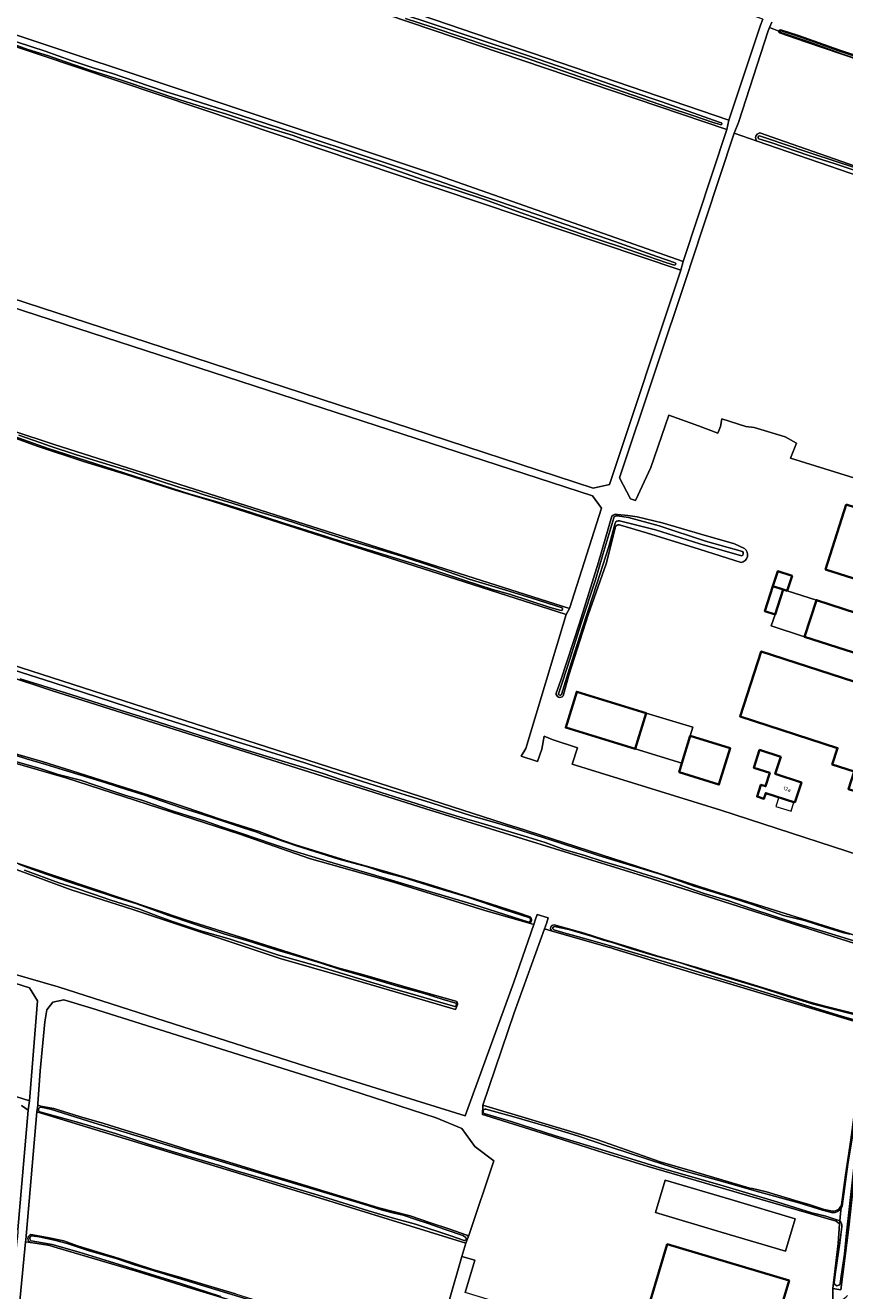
# Model space of a CAD drawing. Header units: metres. Extents: x 149984 to 156489, y 469398 to 478068.
# Tile 151 of 256: x 152171 to 152471, y 472395 to 472858. Entities that reach past the tile are written whole.
import ezdxf
from ezdxf.enums import TextEntityAlignment as Align

# ---------------------------------------------------------------- set-up
doc = ezdxf.new("R2010")
doc.units = ezdxf.units.M
doc.header["$LTSCALE"] = 0.75
for name, color, linetype, lineweight in [('B-WE-GR-GRAS-GV', 252, 'Continuous', 13), ('B-WE-GR-HOUTWAL-GV', 252, 'Continuous', 13), ('B-WE-OG-BEBOUWING-GV', 6, 'Continuous', 35), ('B-WE-OG-BEBOUWING-T18', 1, 'Continuous', 18), ('B-WE-OG-BEBOUWING_LOODS-GV', 6, 'Continuous', 18), ('B-WE-OG-BEBOUWING_LUIFEL-GV', 6, 'Continuous', 18), ('B-WE-OG-TERREIN_ERF-GV', 252, 'Continuous', 18), ('B-WE-OG-TERREIN_OEVER-GV', 252, 'Continuous', 18), ('B-WE-OG-WATER-GV', 252, 'Continuous', 18), ('B-WE-OG-WATER_SLOOT-GV', 252, 'Continuous', 18), ('B-WE-OG-WEG-GV', 252, 'Continuous', 18)]:
    doc.layers.add(name, color=color, linetype=linetype, lineweight=lineweight)
doc.styles.add('NLCS-ISO-M750-T18', font='NLCS-ISO.ttf', dxfattribs={"height": 1.35})

msp = doc.modelspace()

# ---------------------------------------------------------------- linework, layer by layer
at = {"layer": 'B-WE-GR-GRAS-GV', "flags": 128}
for points in [[(152447.542, 472856.24), (152454.008, 472854.176), (152469.142, 472848.761), (152482.123, 472844.543), (152496.49, 472839.563), (152517.029, 472832.441), (152528.498, 472828.452), (152539.595, 472824.391), (152553.371, 472819.245), (152566.352, 472814.572), (152577.439, 472810.675), (152587.826, 472807.106), (152594.298, 472804.825), (152599.791, 472803.037), (152600.249, 472803.115), (152614.677, 472831.591), (152614.78, 472834.51), (152614.672, 472834.578), (152613.204, 472835.289), (152581.456, 472847.898), (152581.414, 472847.9), (152081.072, 473025.313)], [(152406.933, 472869.146), (152362.411, 472884.291), (152332.757, 472894.378), (152327.987, 472896), (152298.495, 472906.032), (152282.893, 472911.786), (152072.741, 472981.791), (152059.183, 472987.006), (152040.133, 472952.874), (152068.348, 472944.681), (152124.826, 472926.919), (152428.515, 472823.096), (152440.104, 472857.863), (152440.938, 472860.151), (152438.507, 472861.004)], [(152446.817, 472855.774), (152445.019, 472856.422), (152443.483, 472857.026), (152442.996, 472855.87), (152432.044, 472822.267), (152430.502, 472818.366), (152438.881, 472815.485)], [(152444.303, 472858.971), (152443.483, 472857.026), (152445.019, 472856.422)], [(152445.019, 472856.422), (152446.817, 472855.774)], [(152477.426, 472844.743), (152469.514, 472847.392), (152456.585, 472851.859), (152447.083, 472855.108)], [(152439.838, 472818.467), (152446.516, 472816.14), (152557.941, 472777.311), (152566.732, 472774.247), (152577.776, 472770.399), (152580.12, 472769.57), (152580.5, 472769.45), (152580.966, 472769.287), (152580.976, 472769.298), (152584.718, 472773.821), (152597.327, 472800.134), (152595.544, 472801.359), (152594.505, 472802.072), (152591.246, 472803.352), (152582.488, 472806.881), (152477.426, 472844.743)], [(152541.038, 472780.356), (152438.881, 472815.485), (152430.502, 472818.366), (152414.627, 472770.423), (152413.803, 472767.734), (152388.562, 472692.248), (152392.606, 472684.54), (152394.365, 472683.972), (152399.976, 472695.972), (152406.623, 472715.172), (152417.392, 472711.234), (152424.485, 472708.528), (152425.454, 472711.049), (152425.918, 472713.798), (152434.758, 472711.075), (152437.863, 472710.673), (152449.214, 472707.259), (152453.341, 472704.878), (152451.117, 472699.48), (152503.365, 472683.233)], [(151941.294, 472765.546), (151959.634, 472760.816), (152105.526, 472729.613), (152181.597, 472704.472), (152370.276, 472644.396), (152381.934, 472681.115), (152378.682, 472685.635), (152095.936, 472777.468), (151973.857, 472800.09), (151956.748, 472804.464), (151956.7, 472804.38), (151956.395, 472804.554), (151956.087, 472804.633), (151955.263, 472803.104), (151935.783, 472766.967)], [(152492.319, 472548.802), (152425.559, 472570.538), (152371.147, 472587.446), (152373.148, 472593.454), (152363.892, 472596.478), (152361.001, 472597.657), (152360.038, 472592.916), (152358.552, 472588.37), (152357.821, 472588.68), (152352.593, 472590.357), (152354.198, 472593.132), (152369.01, 472642.152), (152239.467, 472683.672), (152225.965, 472687.721), (152207.959, 472693.448), (152192.39, 472698.202), (152175.383, 472703.864), (152167.743, 472706.661), (152118.632, 472722.402), (152090.613, 472730.181), (151940.291, 472762.242), (151936.999, 472762.944), (151932.417, 472762.638), (151909.053, 472715.91)], [(151896.223, 472680.693), (152092.411, 472642.46), (152110.067, 472639.191), (152138.741, 472632.071), (152158.16, 472626.321), (152349.771, 472564.632), (152350.696, 472564.336), (152421.446, 472541.473), (152483.025, 472522.154)], [(152479.687, 472496.809), (152480.047, 472497.569), (152484.571, 472516.505), (152483.482, 472519.018), (152400.533, 472545.411), (152317.584, 472571.05), (152180.677, 472614.367), (152128.897, 472631.46), (152107.196, 472636.152), (152030.866, 472649.893), (152006.568, 472654.753), (151892.032, 472676.872)], [(152329.226, 472499.46), (152328.459, 472497.617), (152287.304, 472509.749), (152264.285, 472516.313), (152210.371, 472534.165), (152187.841, 472541.363), (152159.082, 472551.978), (152145.135, 472555.091), (152138.916, 472556.258), (152126.72, 472558.201), (152107.946, 472560.27), (152042.64, 472569.522), (152019.058, 472572.459), (151991.763, 472576.518), (151946.242, 472583.774), (151915.904, 472588.879), (151903.613, 472590.455), (151893.008, 472592.401), (151884.337, 472593.309), (151866.609, 472596.22), (151859.329, 472560.795), (151859.239, 472558.534)], [(152145.385, 472516.741), (152183.13, 472505.861), (152273.959, 472476.803), (152332.031, 472458.642), (152349.884, 472507.676), (152357.137, 472528.69), (152355.414, 472529.186), (152338.915, 472533.934), (152305.487, 472544.3), (152275.082, 472552.937), (152249.514, 472561.834), (152185.94, 472582.392), (152124.18, 472600.186)], [(152163.657, 472592.318), (152177.579, 472588.294), (152188.066, 472584.953), (152201.551, 472580.661), (152216.264, 472576.015), (152229.56, 472571.643), (152242.719, 472567.114), (152256.666, 472562.771), (152265.248, 472559.533), (152269.95, 472557.93), (152288.511, 472552.19), (152303.334, 472547.95), (152318.472, 472543.492), (152338.244, 472537.295), (152351.198, 472533.076), (152355.769, 472531.516)], [(152160.021, 472553.909), (152230.022, 472530.318), (152285.381, 472512.836), (152294.405, 472510.4), (152313.841, 472504.83), (152328.573, 472500.681)], [(152355.414, 472529.186), (152357.137, 472528.69), (152357.699, 472530.327), (152358.375, 472532.349), (152362.411, 472531.116), (152361.75, 472529.07), (152361.092, 472527.144), (152363.936, 472526.329)], [(152363.936, 472526.329), (152361.092, 472527.144), (152349.912, 472496.346), (152338.559, 472462.591), (152375.534, 472451.455), (152380.536, 472449.932), (152403.461, 472441.797), (152415.206, 472438.448), (152436.26, 472432.271), (152437.19, 472432.052), (152442.35, 472430.835), (152454.051, 472427.356), (152457.909, 472426.253), (152463.464, 472424.466), (152466.491, 472423.75)], [(152364.583, 472528.576), (152375.638, 472525.5), (152382.829, 472523.233), (152392.967, 472520.179), (152402.154, 472517.314), (152417.198, 472512.899), (152433.149, 472507.997), (152445.506, 472504.186), (152458.646, 472500.178), (152464.158, 472498.752), (152473.925, 472496.295), (152477.076, 472495.948)], [(152469.752, 472426.165), (152471.295, 472437.022), (152473.202, 472449.859), (152474.585, 472460.01), (152475.836, 472470.546), (152477.145, 472481.631), (152478.324, 472490.604), (152478.106, 472491.518), (152477.106, 472492.475), (152451.18, 472500.305), (152424.375, 472508.312), (152417.685, 472510.31), (152386.787, 472519.744), (152385.06, 472520.271), (152384.912, 472520.314), (152363.936, 472526.329)], [(152167.528, 472465.769), (152172.63, 472464.235), (152175.563, 472500.732), (152172.63, 472505.551), (152156.727, 472510.506)], [(152333.142, 472414.296), (152333.354, 472414.93), (152342.499, 472442.252), (152335.549, 472447.473), (152330.874, 472454.104), (152321.46, 472457.96), (152280.782, 472471.089), (152195.332, 472498.122), (152185.155, 472501.152), (152181.167, 472500.321), (152178.899, 472497.542), (152178.164, 472493.151), (152176.532, 472475.206), (152175.645, 472463.029), (152175.61, 472462.554), (152176.746, 472462.202), (152180.083, 472461.64), (152181.516, 472461.328), (152190.867, 472458.476), (152199.837, 472455.828), (152207.583, 472453.47), (152214.772, 472451.237), (152224.975, 472448.067), (152232.102, 472445.76), (152242.738, 472442.581), (152251.478, 472439.911), (152260.537, 472437.045), (152269.167, 472434.562)], [(152168.322, 472416.917), (152172.061, 472460.798), (152169.605, 472462.501)], [(152175.312, 472460.212), (152171.514, 472416.103), (152171.403, 472414.819), (152171.207, 472413.274), (152171.114, 472412.539), (152172.937, 472412.267)], [(152460.045, 472331.432), (152461.772, 472337.973), (152459.794, 472338.657), (152416.319, 472353.681), (152414.741, 472354.218), (152417.989, 472363.684), (152414.153, 472365.139), (152421.8, 472384.768), (152405.827, 472389.52), (152403.04, 472382.734), (152401.718, 472381.676), (152396.426, 472382.602), (152394.177, 472374.532), (152384.916, 472377.178), (152383.437, 472373.211), (152326.043, 472390.591), (152330.874, 472407.257), (152332.263, 472412.048), (152277.025, 472429.188), (152175.312, 472460.212)], [(152269.167, 472434.562), (152283.569, 472430.086), (152300.444, 472425.01), (152311.945, 472422.112), (152319.291, 472419.551), (152326.107, 472417.276), (152332.6, 472415.033)], [(152172.937, 472412.267), (152171.114, 472412.539), (152167.908, 472379.522), (152167.845, 472378.868), (152167.192, 472376.973), (152168.263, 472376.971), (152168.87, 472376.87)], [(152457.119, 472326.554), (152406.239, 472342.443), (152353.853, 472358.234), (152310.445, 472371.525), (152254.231, 472388.791), (152231.995, 472395.506), (152212.435, 472401.585), (152204.645, 472403.895), (152182.747, 472410.39), (152179.948, 472411.22), (152179.27, 472411.321), (152172.937, 472412.267)], [(152173.082, 472415.224), (152179.152, 472414.201), (152185.117, 472412.881), (152190.527, 472411.007), (152205.401, 472406.44), (152217.716, 472402.446), (152227.069, 472399.813), (152236.847, 472396.852), (152247.958, 472393.477), (152260.803, 472389.473), (152272.347, 472385.779), (152296.797, 472378.306), (152329.442, 472368.655), (152346.648, 472363.216), (152363.374, 472357.998), (152380.733, 472352.752), (152398.991, 472347.151), (152412.529, 472343.188), (152424.405, 472339.728), (152439.696, 472334.718), (152455.316, 472330.126), (152456.74, 472329.833)]]:
    msp.add_lwpolyline(points, dxfattribs=at)
for points in [[(152157.527, 472857.663), (152322.29, 472802.923), (152411.879, 472771.391), (152427.857, 472819.743), (152170.283, 472906.995), (152104.138, 472929.348), (152037.86, 472948.953), (152008.968, 472899.344), (152087.452, 472879.83)], [(152095.262, 472780.916), (152098.622, 472780.012), (152232.712, 472736.254), (152378.843, 472688.391), (152384.916, 472689.82), (152410.991, 472768.225), (152146.253, 472857.173), (152125.591, 472864.132), (152098.087, 472872.169), (152074.154, 472878.956), (152009.323, 472894.315), (152007.812, 472894.223), (151959.326, 472807.12), (151967.888, 472804.659), (151988.248, 472800.015), (152014.324, 472795.015)]]:
    msp.add_lwpolyline(points, close=True, dxfattribs=at)
at = {"layer": 'B-WE-GR-GRAS-GV'}
for points in [[(152447.083, 472855.108, -0.3174576), (152446.817, 472855.774)], [(152446.817, 472855.774, -0.4030311), (152447.542, 472856.24)], [(152438.881, 472815.485, -0.619918), (152439.838, 472818.467)], [(152355.769, 472531.516, -0.6417732), (152355.414, 472529.186)], [(152363.936, 472526.329, -0.8259981), (152364.583, 472528.576)], [(152328.573, 472500.681, -0.3879934), (152329.226, 472499.46)], [(152466.491, 472423.75, 0.3120349), (152469.752, 472426.165)], [(152172.937, 472412.267, -0.6630882), (152173.082, 472415.224)], [(152332.6, 472415.033, -0.2463998), (152333.142, 472414.296)]]:
    msp.add_lwpolyline(points, format="xyb", dxfattribs=at)
at = {"layer": 'B-WE-GR-HOUTWAL-GV', "flags": 128}
msp.add_lwpolyline([(152384.916, 472377.178), (152385.231, 472377.942), (152332.015, 472394.036), (152335.637, 472405.876), (152330.874, 472407.257), (152326.043, 472390.591), (152383.437, 472373.211)], close=True, dxfattribs=at)
at = {"layer": 'B-WE-OG-BEBOUWING-GV', "flags": 128}
for points in [[(152471.541, 472682.42), (152463.958, 472658.73), (152493.967, 472649.123), (152501.551, 472672.814)], [(152449.912, 472650.917), (152451.659, 472656.305), (152446.416, 472658.004), (152444.67, 472652.616), (152448.414, 472651.402)], [(152448.414, 472651.402), (152444.67, 472652.616), (152441.698, 472643.449), (152445.442, 472642.235)], [(152490.292, 472637.828), (152460.577, 472647.46), (152456.242, 472634.086), (152485.957, 472624.454)], [(152483.87, 472574.56), (152486.46, 472582.39), (152474.95, 472586.15), (152476.49, 472590.97), (152475.36, 472591.32), (152482.97, 472614.9), (152440.41, 472628.71), (152432.68, 472604.88), (152468.33, 472593.32), (152466.38, 472587.32), (152474.41, 472584.72), (152472.33, 472578.31)], [(152398.337, 472606.14), (152372.888, 472613.941), (152368.857, 472600.79), (152394.306, 472592.989)], [(152410.347, 472584.487), (152424.939, 472579.964), (152429.037, 472593.22), (152414.409, 472597.742), (152411.351, 472587.764)], [(152452.734, 472573.397), (152455.125, 472580.764), (152445.519, 472583.882), (152447.548, 472590.09), (152439.824, 472592.622), (152437.716, 472586.057), (152443.523, 472584.191), (152441.963, 472579.336), (152440.278, 472579.877), (152438.896, 472575.574), (152441.371, 472574.779), (152442.032, 472576.835)]]:
    msp.add_lwpolyline(points, close=True, dxfattribs=at)
msp.add_lwpolyline([(152444.563, 472377.988), (152450.61, 472398.4), (152405.98, 472411.7), (152399.91, 472391.28)], dxfattribs=at)
at = {"layer": 'B-WE-OG-BEBOUWING_LOODS-GV', "flags": 128}
for points in [[(152449.912, 472650.917), (152448.414, 472651.402), (152445.442, 472642.235), (152444.079, 472638.029), (152456.242, 472634.086), (152460.577, 472647.46)], [(152398.337, 472606.14), (152394.306, 472592.989), (152411.351, 472587.764), (152414.409, 472597.742), (152415.382, 472600.915)], [(152425.716, 472416.165), (152449.273, 472409.159), (152452.795, 472421.004), (152429.238, 472428.009), (152405.214, 472435.153), (152401.692, 472423.309)]]:
    msp.add_lwpolyline(points, close=True, dxfattribs=at)
at = {"layer": 'B-WE-OG-BEBOUWING_LUIFEL-GV', "flags": 128}
msp.add_lwpolyline([(152446.808, 472575.301), (152445.739, 472571.972), (152451.304, 472570.184), (152452.373, 472573.513)], close=True, dxfattribs=at)
at = {"layer": 'B-WE-OG-TERREIN_ERF-GV', "flags": 128}
for points in [[(152440.938, 472860.151), (152440.104, 472857.863), (152428.515, 472823.096), (152427.857, 472819.743), (152411.879, 472771.391), (152410.991, 472768.225), (152384.916, 472689.82), (152378.843, 472688.391), (152232.712, 472736.254), (152098.622, 472780.012)], [(152388.562, 472692.248), (152413.803, 472767.734), (152414.627, 472770.423), (152430.502, 472818.366), (152432.044, 472822.267), (152442.996, 472855.87), (152443.483, 472857.026), (152444.303, 472858.971)], [(152095.936, 472777.468), (152378.682, 472685.635), (152381.934, 472681.115), (152370.276, 472644.396), (152369.01, 472642.152), (152354.198, 472593.132), (152352.593, 472590.357), (152357.821, 472588.68), (152358.552, 472588.37), (152360.038, 472592.916), (152361.001, 472597.657), (152363.892, 472596.478), (152373.148, 472593.454), (152371.147, 472587.446), (152425.559, 472570.538), (152492.319, 472548.802)], [(152534.455, 472666.843), (152538.859, 472675.59), (152537.929, 472676.662), (152503.365, 472683.233), (152451.117, 472699.48), (152453.341, 472704.878), (152449.214, 472707.259), (152437.863, 472710.673), (152434.758, 472711.075), (152425.918, 472713.798), (152425.454, 472711.049), (152424.485, 472708.528), (152417.392, 472711.234), (152406.623, 472715.172), (152399.976, 472695.972), (152394.365, 472683.972), (152392.606, 472684.54), (152388.562, 472692.248)], [(152365.375, 472613.383), (152367.061, 472618.211), (152373.839, 472639.021), (152380.865, 472661.331), (152385.754, 472678.219)], [(152387.743, 472678.768), (152391.541, 472678.494), (152394.952, 472678.003), (152404.145, 472675.755), (152418.292, 472671.583), (152430.602, 472668.018), (152434.331, 472666.41)], [(152433.022, 472661.255), (152417.63, 472666.06), (152398.422, 472672.105), (152388.887, 472674.856)], [(152386.917, 472673.837), (152383.677, 472660.715), (152377.054, 472642.102), (152369.974, 472620.02), (152367.846, 472612.39)], [(151881.817, 472545.828), (151951.584, 472536.239), (151997.455, 472529.606), (152030.54, 472524.971), (152059.39, 472522.253), (152095.272, 472518.897), (152140.104, 472514.262), (152156.727, 472510.506), (152172.63, 472505.551), (152175.563, 472500.732), (152172.63, 472464.235), (152172.061, 472460.798), (152168.322, 472416.917), (152168.304, 472416.644), (152168.15, 472414.317), (152168.102, 472413.84), (152164.66, 472379.807)], [(152338.559, 472462.591), (152349.912, 472496.346), (152361.092, 472527.144), (152361.75, 472529.07), (152362.411, 472531.116), (152358.375, 472532.349), (152357.699, 472530.327), (152357.137, 472528.69), (152349.884, 472507.676), (152332.031, 472458.642), (152273.959, 472476.803), (152183.13, 472505.861), (152145.385, 472516.741), (152128.518, 472519.173), (152106.639, 472521.499), (152084.447, 472522.987), (152049.733, 472526.21), (152035.29, 472527.698), (152012.849, 472530.549), (151960.283, 472537.988), (151923.771, 472543.381), (151887.446, 472548.278)], [(152167.908, 472379.522), (152171.114, 472412.539), (152171.207, 472413.274), (152171.403, 472414.819), (152171.514, 472416.103), (152175.312, 472460.212), (152175.61, 472462.554), (152175.645, 472463.029), (152176.532, 472475.206), (152178.164, 472493.151), (152178.899, 472497.542), (152181.167, 472500.321), (152185.155, 472501.152), (152195.332, 472498.122), (152280.782, 472471.089), (152321.46, 472457.96), (152330.874, 472454.104), (152335.549, 472447.473), (152342.499, 472442.252), (152333.354, 472414.93), (152333.142, 472414.296), (152332.263, 472412.048), (152330.874, 472407.257), (152335.637, 472405.876), (152332.015, 472394.036)], [(152464.695, 472378.527), (152465.8, 472383.06), (152465.762, 472383.071), (152465.981, 472385.127), (152466.525, 472390.242), (152466.575, 472390.715), (152466.575, 472391.08), (152466.58, 472395.55), (152468.55, 472411.98), (152469.07, 472419.17), (152467.87, 472420.08), (152435.32, 472429.53), (152416.58, 472435.06), (152399.03, 472440.11), (152383.14, 472445.02), (152361.81, 472451.8), (152339.61, 472458.78), (152338.393, 472459.18), (152338.559, 472462.591)], [(152399.91, 472391.28), (152405.98, 472411.7), (152450.61, 472398.4), (152444.563, 472377.988)]]:
    msp.add_lwpolyline(points, dxfattribs=at)
for points in [[(152471.541, 472682.42), (152501.551, 472672.814), (152493.967, 472649.123), (152463.958, 472658.73)], [(152451.659, 472656.305), (152449.912, 472650.917), (152460.577, 472647.46), (152490.292, 472637.828), (152485.957, 472624.454), (152456.242, 472634.086), (152444.079, 472638.029), (152445.442, 472642.235), (152441.698, 472643.449), (152444.67, 472652.616), (152446.416, 472658.004)], [(152482.97, 472614.9), (152475.36, 472591.32), (152476.49, 472590.97), (152474.95, 472586.15), (152486.46, 472582.39), (152483.87, 472574.56), (152472.33, 472578.31), (152474.41, 472584.72), (152466.38, 472587.32), (152468.33, 472593.32), (152432.68, 472604.88), (152440.41, 472628.71)], [(152424.939, 472579.964), (152410.347, 472584.487), (152411.351, 472587.764), (152394.306, 472592.989), (152368.857, 472600.79), (152372.888, 472613.941), (152398.337, 472606.14), (152415.382, 472600.915), (152414.409, 472597.742), (152429.037, 472593.22)], [(152447.548, 472590.09), (152445.519, 472583.882), (152455.125, 472580.764), (152452.734, 472573.397), (152442.032, 472576.835), (152441.371, 472574.779), (152438.896, 472575.574), (152440.278, 472579.877), (152441.963, 472579.336), (152443.523, 472584.191), (152437.716, 472586.057), (152439.824, 472592.622)], [(152405.214, 472435.153), (152429.238, 472428.009), (152452.795, 472421.004), (152449.273, 472409.159), (152425.716, 472416.165), (152401.692, 472423.309)]]:
    msp.add_lwpolyline(points, close=True, dxfattribs=at)
at = {"layer": 'B-WE-OG-TERREIN_ERF-GV'}
for points in [[(152385.754, 472678.219, -0.3305305), (152387.743, 472678.768)], [(152388.887, 472674.856, 0.5279436), (152386.917, 472673.837)], [(152434.331, 472666.41, -0.6449442), (152433.022, 472661.255)], [(152367.846, 472612.39, -0.752183), (152365.375, 472613.383)]]:
    msp.add_lwpolyline(points, format="xyb", dxfattribs=at)
at = {"layer": 'B-WE-OG-TERREIN_OEVER-GV', "flags": 128}
for points in [[(152170.283, 472906.995), (152427.857, 472819.743), (152428.515, 472823.096), (152124.826, 472926.919)], [(152125.591, 472864.132), (152146.253, 472857.173), (152410.991, 472768.225), (152411.879, 472771.391), (152322.29, 472802.923), (152157.527, 472857.663), (152087.452, 472879.83)], [(152140.399, 472861.184), (152149.474, 472857.835), (152157.349, 472855.289), (152168.181, 472851.723), (152178.274, 472848.356), (152187.79, 472845.027), (152195.921, 472842.265), (152203.02, 472840.283), (152211.547, 472837.267), (152222.2, 472833.665), (152232.149, 472830.606), (152238.531, 472828.524), (152245.567, 472826.361), (152259.428, 472821.837), (152269.963, 472818.41), (152287.803, 472812.558), (152311.341, 472804.68), (152329.85, 472798.301), (152344.003, 472793.549), (152362.93, 472787.009), (152386.765, 472778.771), (152402.224, 472773.254), (152408.949, 472770.956)], [(152305.972, 472863.034), (152322.534, 472857.534), (152338.936, 472852.109), (152354.486, 472846.919), (152370.161, 472841.53), (152392.452, 472833.773), (152404.002, 472829.805), (152424.988, 472822.476), (152425.911, 472822.161)], [(152425.713, 472821.41), (152422.418, 472822.463), (152415.788, 472824.71), (152406.442, 472827.841), (152390.23, 472833.413), (152380.037, 472836.961), (152368.03, 472841.05), (152354.464, 472845.882), (152349.649, 472847.39), (152340.956, 472850.094), (152330.496, 472853.647), (152319.911, 472857.208), (152310.18, 472860.333)], [(152482.123, 472844.543), (152469.142, 472848.761), (152454.008, 472854.176), (152447.542, 472856.24)], [(152447.666, 472855.906), (152452.898, 472854.167), (152458.648, 472852.18), (152468.296, 472848.687), (152477.81, 472845.471)], [(152408.606, 472770.076), (152405.817, 472770.923), (152388.133, 472777.071), (152376.962, 472780.713), (152366.065, 472784.53), (152352.218, 472789.383), (152339.486, 472793.931), (152328.704, 472797.477), (152316.659, 472801.353), (152301.735, 472806.521), (152287.009, 472811.417), (152273.377, 472815.982), (152269.104, 472817.483), (152258.19, 472820.831), (152244.36, 472825.466), (152236.512, 472827.774), (152227.288, 472830.732), (152217.48, 472833.983), (152206.621, 472837.676), (152194.64, 472841.493), (152185.392, 472844.651), (152179.479, 472846.664), (152171.953, 472849.072), (152165.955, 472851.18)], [(152447.083, 472855.108), (152456.585, 472851.859), (152469.514, 472847.392), (152477.426, 472844.743)], [(152480.163, 472844.01), (152470.165, 472847.36), (152458.137, 472851.695), (152450.169, 472854.356), (152447.512, 472855.272)], [(152439.803, 472817.411), (152442.735, 472816.491), (152456.713, 472811.65), (152469.595, 472807.433), (152481.462, 472803.654), (152491.905, 472800.022), (152503.388, 472796.045), (152516.159, 472791.418), (152524.202, 472788.742), (152527.834, 472787.283), (152534.679, 472784.574), (152544.065, 472780.965), (152553.895, 472777.677), (152564.617, 472774.277), (152573.558, 472771.42), (152580.628, 472768.472), (152580.966, 472769.287), (152580.5, 472769.45), (152580.12, 472769.57), (152577.776, 472770.399), (152566.732, 472774.247), (152557.941, 472777.311), (152446.516, 472816.14), (152439.838, 472818.467)], [(152438.881, 472815.485), (152541.038, 472780.356), (152567.202, 472771.359), (152580.001, 472766.958), (152580.087, 472767.166), (152579.505, 472767.638), (152570.445, 472771.085), (152565.087, 472772.699), (152556.96, 472775.489), (152544.658, 472779.545), (152531.325, 472784.699), (152517.822, 472789.745), (152508.898, 472792.785), (152492.69, 472798.597), (152478.09, 472803.591), (152467.442, 472807.161), (152457.877, 472810.24), (152443.855, 472814.947), (152439.533, 472816.305)], [(151940.291, 472762.242), (152090.613, 472730.181), (152118.632, 472722.402), (152167.743, 472706.661), (152175.383, 472703.864), (152192.39, 472698.202), (152207.959, 472693.448), (152225.965, 472687.721), (152239.467, 472683.672), (152369.01, 472642.152), (152370.276, 472644.396), (152181.597, 472704.472), (152105.526, 472729.613), (151959.634, 472760.816), (151941.294, 472765.546)], [(152231.804, 472686.129), (152179.449, 472702.909), (152170.469, 472706.139), (152163.313, 472708.664), (152150.269, 472712.833), (152142.809, 472715.376), (152132.69, 472718.68), (152120.7, 472722.836), (152109.791, 472726.376), (152105.1, 472727.748), (152091.154, 472730.901), (152079.251, 472733.351), (152069.665, 472735.067), (152061.246, 472736.783), (152050.92, 472738.951), (152040.315, 472741.174), (152029.666, 472743.395), (152014.444, 472746.725), (152002.966, 472749.171), (151987.216, 472752.48), (151971.99, 472755.823), (151957.646, 472758.771), (151944.279, 472761.679), (151940.636, 472762.516)], [(152168.736, 472707.844), (152178.795, 472704.311), (152179.804, 472703.975), (152189.756, 472700.663), (152202.109, 472696.872), (152209.757, 472694.494), (152219.751, 472691.306), (152227.559, 472688.685), (152232.982, 472687.212), (152236.528, 472686.036), (152246.711, 472682.963), (152257.416, 472679.542), (152265.579, 472677.059), (152286.546, 472670.261), (152308.397, 472663.662), (152320.969, 472659.486), (152333.556, 472655.141), (152346.93, 472651.072), (152356.436, 472648.134), (152367.521, 472644.582)], [(152367.195, 472643.717), (152363.11, 472644.801), (152348.232, 472649.595), (152342.074, 472651.327), (152331.59, 472654.812), (152321.72, 472658.088), (152311.27, 472661.365), (152297.39, 472665.686), (152288.297, 472668.421), (152280.762, 472670.816), (152265.637, 472675.673), (152253.355, 472679.686), (152241.684, 472683.316), (152231.804, 472686.129)], [(152484.626, 472522.344), (152484.635, 472523.361), (152483.025, 472522.154), (152421.446, 472541.473), (152350.696, 472564.336), (152349.771, 472564.632), (152158.16, 472626.321), (152138.741, 472632.071), (152110.067, 472639.191), (152092.411, 472642.46), (151896.223, 472680.693), (151894.371, 472681.883), (151893.628, 472680.29)], [(151892.032, 472676.872), (152006.568, 472654.753), (152030.866, 472649.893), (152107.196, 472636.152), (152128.897, 472631.46), (152180.677, 472614.367), (152317.584, 472571.05), (152400.533, 472545.411), (152483.482, 472519.018), (152484.571, 472516.505)], [(152366.203, 472613.104), (152367.808, 472617.861), (152370.337, 472625.8), (152374.461, 472639.078), (152379.691, 472654.918), (152382.447, 472664.115), (152386.399, 472677.633)], [(152385.754, 472678.219), (152380.865, 472661.331), (152373.839, 472639.021), (152367.061, 472618.211)], [(152386.906, 472675.674), (152384.605, 472667.091), (152380.249, 472653.394), (152375.068, 472637.697), (152370.234, 472622.469), (152367.275, 472612.867)], [(152387.627, 472678.282), (152391.815, 472677.749), (152403.082, 472674.685), (152420.048, 472669.036), (152433.528, 472665.259)], [(152434.331, 472666.41), (152430.602, 472668.018), (152418.292, 472671.583), (152404.145, 472675.755), (152394.952, 472678.003), (152391.541, 472678.494), (152387.743, 472678.768)], [(152433.206, 472663.698), (152417.949, 472668.074), (152401.703, 472673.25), (152388.518, 472676.546)], [(152388.887, 472674.856), (152398.422, 472672.105), (152417.63, 472666.06), (152433.022, 472661.255)], [(152367.846, 472612.39), (152369.974, 472620.02), (152377.054, 472642.102), (152383.677, 472660.715), (152386.917, 472673.837)], [(151922.479, 472634.983), (151994.791, 472621.117), (152015.776, 472617.116), (152074.599, 472608.219), (152111.137, 472602.864), (152124.18, 472600.186), (152185.94, 472582.392), (152249.514, 472561.834), (152275.082, 472552.937), (152305.487, 472544.3), (152338.915, 472533.934), (152355.414, 472529.186)], [(152158.127, 472624.587), (152181.104, 472617.326), (152214.414, 472606.415), (152246.651, 472596.191), (152273.383, 472587.851), (152283.012, 472584.725), (152294.443, 472581.051), (152303.752, 472578.144), (152311.637, 472575.72), (152319.269, 472573.393), (152327.485, 472570.709), (152334.297, 472568.493), (152344.266, 472565.732), (152350.171, 472563.838), (152357.948, 472561.434), (152366.658, 472558.612), (152374.094, 472556.13), (152380.815, 472554.014), (152389.681, 472551.348), (152403.367, 472547.12), (152409.044, 472545.202), (152415.857, 472542.753), (152424.656, 472540.069), (152433.086, 472537.346), (152437.547, 472535.891), (152448.594, 472532.076), (152449.549, 472531.826), (152452.685, 472531.059), (152456.183, 472530.146), (152463.415, 472527.925), (152470.16, 472525.79), (152472.817, 472525.219)], [(152482.551, 472520.215), (152470.808, 472523.844), (152463.135, 472526.186), (152454.214, 472528.817), (152445.097, 472531.81), (152436.608, 472534.64), (152428.542, 472537.366), (152419.557, 472540.11), (152410.125, 472543.331), (152398.879, 472546.822), (152389.576, 472549.714), (152382.536, 472551.843), (152375.479, 472554.076), (152368.095, 472556.225), (152361.294, 472558.763), (152353.375, 472561.161), (152345.539, 472563.512), (152337.844, 472565.821), (152331.091, 472567.813), (152325.769, 472569.336), (152320.215, 472571.083), (152314.069, 472573.065), (152308.232, 472574.874), (152301.322, 472577.057), (152293.782, 472579.436), (152286.725, 472581.656), (152280.042, 472583.949), (152272.857, 472586.247), (152249.604, 472593.334), (152217.085, 472603.635), (152205.716, 472607.129), (152185.701, 472613.477), (152169.188, 472618.705)], [(152367.061, 472618.211), (152365.375, 472613.383)], [(152355.769, 472531.516), (152351.198, 472533.076), (152338.244, 472537.295), (152318.472, 472543.492), (152303.334, 472547.95), (152288.511, 472552.19), (152269.95, 472557.93), (152265.248, 472559.533), (152256.666, 472562.771), (152242.719, 472567.114), (152229.56, 472571.643), (152216.264, 472576.015), (152201.551, 472580.661), (152188.066, 472584.953), (152177.579, 472588.294), (152163.657, 472592.318)], [(151915.904, 472588.879), (151946.242, 472583.774), (151991.763, 472576.518), (152019.058, 472572.459), (152042.64, 472569.522), (152107.946, 472560.27), (152126.72, 472558.201), (152138.916, 472556.258), (152145.135, 472555.091), (152159.082, 472551.978), (152187.841, 472541.363), (152210.371, 472534.165), (152264.285, 472516.313), (152287.304, 472509.749), (152328.459, 472497.617), (152329.226, 472499.46)], [(152355.311, 472529.595), (152335.049, 472536.068), (152315.652, 472541.815), (152299.37, 472546.672), (152281.559, 472551.964), (152269.131, 472555.745), (152261.428, 472558.274), (152250.336, 472562.03), (152243.26, 472564.395), (152236.975, 472566.595), (152230.248, 472568.655), (152225.209, 472570.252), (152223.674, 472570.704), (152220.242, 472571.922), (152214.115, 472574.151), (152207.446, 472576.113), (152201.959, 472577.921), (152191.201, 472581.507), (152183.137, 472583.603), (152176.502, 472585.778), (152165.751, 472588.906)], [(152167.355, 472590.707), (152171.48, 472589.384), (152178.508, 472587.329), (152184.848, 472585.321), (152191.383, 472583.36), (152200.182, 472580.697), (152208.395, 472578.031), (152214.388, 472576.233), (152221.113, 472573.878), (152228.549, 472571.308), (152236.066, 472569.024), (152240.595, 472567.54), (152250.397, 472564.235), (152255.735, 472562.481), (152257.91, 472561.622), (152261.406, 472560.525), (152267.108, 472558.586), (152270.265, 472557.545)], [(152270.265, 472557.545), (152285.744, 472552.699), (152296.323, 472549.798), (152302.01, 472547.894), (152309.054, 472546.085), (152320.38, 472542.53), (152332.651, 472538.825), (152346.608, 472534.138), (152355.701, 472531.157)], [(152285.381, 472512.836), (152230.022, 472530.318), (152160.021, 472553.909)], [(152168.727, 472550.768), (152171.881, 472549.632), (152178.722, 472547.098), (152187.597, 472544.124), (152193.88, 472542.008), (152204.628, 472538.503), (152211.514, 472536.366), (152216.261, 472534.738), (152223.223, 472532.197), (152231.898, 472529.186), (152243.713, 472525.28), (152252.916, 472522.59), (152264.407, 472519.009), (152267.443, 472518.114), (152279.307, 472514.526), (152286.774, 472512.105), (152294.147, 472510.113), (152308.12, 472505.87), (152316.672, 472503.558), (152323.616, 472501.406), (152328.629, 472499.926)], [(152328.227, 472498.654), (152322.768, 472500.266), (152311.911, 472503.476), (152304.456, 472505.589), (152293.798, 472508.702), (152278.076, 472513.526), (152263.768, 472517.469), (152253.152, 472521.024), (152245.67, 472523.441), (152234.784, 472526.56), (152225.289, 472529.745), (152219.602, 472531.779), (152212.788, 472534.37), (152202.382, 472537.63), (152196.04, 472539.806), (152189.15, 472542.154), (152183.285, 472543.961), (152170.708, 472548.592)], [(152494.133, 472545.115), (152493.77, 472543.349), (152490.374, 472532.383), (152488.406, 472524.25), (152485.652, 472512.822), (152483.176, 472502.84), (152481.628, 472495.502), (152480.057, 472487.022), (152479.158, 472481.659), (152478.223, 472474.176), (152477.385, 472467.975), (152476.503, 472459.384), (152475.666, 472451.533), (152474.397, 472440.713), (152472.628, 472424.351), (152471.61, 472415.744), (152470.846, 472408.008), (152469.686, 472399.949), (152469.284, 472397.37)], [(152469.166, 472420.235), (152469.07, 472419.17), (152468.55, 472411.98), (152466.58, 472395.55), (152469.48, 472394.96), (152472.42, 472418), (152477.24, 472461.98), (152479.83, 472483.44), (152481.95, 472494.94), (152483.008, 472500), (152483.19, 472500.87), (152486.83, 472509.8), (152487.53, 472512.46), (152489.24, 472521.28), (152490.47, 472526.51), (152493.29, 472536.21), (152493.56, 472537.41), (152495.09, 472543.01), (152495.658, 472544.865)], [(152476.929, 472493.082), (152469.718, 472495.186), (152458.66, 472498.593), (152446.302, 472502.557), (152432.818, 472506.674), (152421.979, 472509.996), (152410.742, 472513.295), (152397.634, 472517.235), (152386.443, 472520.532), (152378.772, 472522.802), (152371.262, 472524.84), (152369, 472525.48), (152364.452, 472526.822)], [(152477.076, 472495.948), (152473.925, 472496.295), (152464.158, 472498.752), (152458.646, 472500.178), (152445.506, 472504.186), (152433.149, 472507.997), (152417.198, 472512.899), (152402.154, 472517.314), (152392.967, 472520.179), (152382.829, 472523.233), (152375.638, 472525.5), (152364.583, 472528.576)], [(152364.76, 472527.989), (152369.948, 472526.843), (152378.273, 472524.463), (152382.694, 472522.965), (152386.375, 472521.988), (152392.518, 472519.927), (152401.545, 472517.201), (152410.512, 472514.772), (152419.81, 472511.773), (152431.859, 472508.152), (152440.851, 472505.409), (152448.336, 472502.972), (152459.51, 472499.585), (152473.897, 472495.951), (152476.284, 472495.623), (152477.353, 472495.581), (152477.753, 472495.734), (152479.488, 472496.388)], [(152363.936, 472526.329), (152384.912, 472520.314), (152385.06, 472520.271), (152386.787, 472519.744), (152417.685, 472510.31), (152424.375, 472508.312), (152451.18, 472500.305), (152477.106, 472492.475), (152478.106, 472491.518), (152478.324, 472490.604), (152478.46, 472491.355)], [(152328.573, 472500.681), (152313.841, 472504.83), (152294.405, 472510.4), (152285.381, 472512.836)], [(152469.961, 472425.58), (152470.429, 472428.251), (152472.13, 472440.942), (152473.864, 472452.007), (152475.723, 472465.541), (152477.236, 472478.772), (152477.631, 472483.066), (152478.659, 472490.37), (152478.649, 472490.875), (152478.46, 472491.355), (152478.324, 472490.604), (152477.145, 472481.631), (152475.836, 472470.546), (152474.585, 472460.01), (152473.202, 472449.859), (152471.295, 472437.022), (152469.752, 472426.165), (152469.615, 472424.872)], [(152169.605, 472462.501), (152172.061, 472460.798), (152172.63, 472464.235), (152167.528, 472465.769)], [(152332.6, 472415.033), (152326.107, 472417.276), (152319.291, 472419.551), (152311.945, 472422.112), (152300.444, 472425.01), (152283.569, 472430.086), (152269.167, 472434.562), (152260.537, 472437.045), (152251.478, 472439.911), (152242.738, 472442.581), (152232.102, 472445.76), (152224.975, 472448.067), (152214.772, 472451.237), (152207.583, 472453.47), (152199.837, 472455.828), (152190.867, 472458.476), (152181.516, 472461.328), (152180.083, 472461.64), (152176.746, 472462.202), (152175.61, 472462.554), (152175.312, 472460.212), (152277.025, 472429.188), (152332.263, 472412.048), (152333.142, 472414.296)], [(152176.766, 472461.897), (152180.251, 472461.115), (152196.186, 472456.174), (152250.009, 472439.814), (152294.808, 472426.374), (152301.741, 472424.19), (152305.552, 472423.136), (152309.396, 472422.28), (152314.409, 472420.648), (152318.165, 472419.406), (152324.676, 472417.084), (152331.167, 472414.834), (152332.231, 472414.168)], [(152466.491, 472423.75), (152463.464, 472424.466), (152457.909, 472426.253), (152454.051, 472427.356), (152442.35, 472430.835), (152437.19, 472432.052), (152436.26, 472432.271), (152415.206, 472438.448), (152403.461, 472441.797), (152380.536, 472449.932), (152375.534, 472451.455), (152338.559, 472462.591), (152338.393, 472459.18), (152339.61, 472458.78), (152361.81, 472451.8), (152383.14, 472445.02), (152399.03, 472440.11), (152416.58, 472435.06), (152435.32, 472429.53), (152467.87, 472420.08), (152469.07, 472419.17), (152469.166, 472420.235), (152464.023, 472421.935), (152458.952, 472423.178), (152446.482, 472427.135), (152425.206, 472433.416), (152403.39, 472439.627), (152384.548, 472445.575), (152365.13, 472451.336), (152348.833, 472456.562), (152338.999, 472459.567)], [(152331.657, 472413.007), (152326.853, 472414.75), (152313.89, 472419.067), (152305.365, 472421.371), (152296.647, 472423.909), (152278.263, 472429.703), (152264.756, 472433.72), (152258.315, 472435.576), (152247.857, 472438.716), (152242.148, 472440.548), (152229.689, 472444.211), (152216.073, 472448.292), (152204.051, 472452.209), (152190.481, 472456.298), (152176.418, 472460.097)], [(152339.574, 472461.131), (152349.795, 472458.357), (152361.536, 472454.921), (152373.142, 472451.411), (152384.581, 472447.522), (152399.835, 472442.415), (152411.543, 472438.724), (152423.968, 472435.307), (152438.567, 472431.144), (152454.135, 472426.806), (152462.789, 472424.145), (152466.598, 472423.223)], [(152469.615, 472424.872), (152469.752, 472426.165)], [(152467.096, 472397.66), (152467.601, 472401.421), (152469.108, 472412.165), (152469.836, 472418.064)], [(152172.937, 472412.267), (152179.27, 472411.321), (152179.948, 472411.22), (152182.747, 472410.39), (152204.645, 472403.895), (152212.435, 472401.585), (152231.995, 472395.506), (152254.231, 472388.791)], [(152247.958, 472393.477), (152236.847, 472396.852), (152227.069, 472399.813), (152217.716, 472402.446), (152205.401, 472406.44), (152190.527, 472411.007), (152185.117, 472412.881), (152179.152, 472414.201), (152173.082, 472415.224)], [(152242.671, 472392.572), (152228.369, 472397.2), (152216.854, 472400.706), (152201.92, 472405.318), (152190.767, 472408.73), (152180.906, 472411.64), (152177.372, 472412.219), (152173.181, 472412.956)], [(152173.453, 472414.758), (152176.074, 472414.391), (152181.78, 472413.188), (152186.42, 472411.922), (152194.437, 472409.252), (152204.644, 472406.333), (152211.063, 472404.154), (152253.422, 472391.198)]]:
    msp.add_lwpolyline(points, dxfattribs=at)
at = {"layer": 'B-WE-OG-TERREIN_OEVER-GV'}
for points in [[(152446.817, 472855.774, 0.3174576), (152447.083, 472855.108)], [(152447.542, 472856.24, 0.4030311), (152446.817, 472855.774)], [(152447.512, 472855.272, -0.2986976), (152447.33, 472855.589)], [(152447.33, 472855.589, -0.3993126), (152447.666, 472855.906)], [(152425.911, 472822.161, -0.5862127), (152425.713, 472821.41)], [(152439.838, 472818.467, 0.619918), (152438.881, 472815.485)], [(152439.533, 472816.305, -0.7941985), (152439.803, 472817.411)], [(152408.949, 472770.956, -0.7678348), (152408.606, 472770.076)], [(152387.743, 472678.768, 0.3305305), (152385.754, 472678.219)], [(152386.399, 472677.633, -0.4063759), (152387.627, 472678.282)], [(152388.518, 472676.546, 0.310652), (152386.906, 472675.674)], [(152386.917, 472673.837, -0.5279436), (152388.887, 472674.856)], [(152433.022, 472661.255, 0.6449442), (152434.331, 472666.41)], [(152433.528, 472665.259, -0.5855807), (152433.206, 472663.698)], [(152367.521, 472644.582, -0.7056241), (152367.195, 472643.717)], [(152365.375, 472613.383, 0.752183), (152367.846, 472612.39)], [(152367.275, 472612.867, -0.6323874), (152366.203, 472613.104)], [(152355.701, 472531.157, -0.5522755), (152355.311, 472529.595)], [(152355.414, 472529.186, 0.6417732), (152355.769, 472531.516)], [(152364.583, 472528.576, 0.8259981), (152363.936, 472526.329)], [(152364.452, 472526.822, -0.9238396), (152364.76, 472527.989)], [(152328.629, 472499.926, -0.6510159), (152328.227, 472498.654)], [(152329.226, 472499.46, 0.3879934), (152328.573, 472500.681)], [(152176.418, 472460.097, -0.7834786), (152176.766, 472461.897)], [(152338.999, 472459.567, -0.8083051), (152339.574, 472461.131)], [(152469.752, 472426.165, -0.3120349), (152466.491, 472423.75)], [(152466.598, 472423.223, 0.2575846), (152469.615, 472424.872)], [(152469.615, 472424.872, 0.0545212), (152469.961, 472425.58)], [(152469.836, 472418.064, 0.2802323), (152469.166, 472420.235)], [(152173.082, 472415.224, 0.6630882), (152172.937, 472412.267)], [(152173.181, 472412.956, -0.7047972), (152173.453, 472414.758)], [(152332.231, 472414.168, -0.6930141), (152331.657, 472413.007)], [(152333.142, 472414.296, 0.2463998), (152332.6, 472415.033)], [(152469.284, 472397.37, -0.9052706), (152467.096, 472397.66)]]:
    msp.add_lwpolyline(points, format="xyb", dxfattribs=at)
at = {"layer": 'B-WE-OG-WATER-GV', "flags": 128}
for points in [[(152386.399, 472677.633), (152382.447, 472664.115), (152379.691, 472654.918), (152374.461, 472639.078), (152370.337, 472625.8), (152367.808, 472617.861), (152366.203, 472613.104)], [(152367.275, 472612.867), (152370.234, 472622.469), (152375.068, 472637.697), (152380.249, 472653.394), (152384.605, 472667.091), (152386.906, 472675.674)], [(152433.528, 472665.259), (152420.048, 472669.036), (152403.082, 472674.685), (152391.815, 472677.749), (152387.627, 472678.282)], [(152388.518, 472676.546), (152401.703, 472673.25), (152417.949, 472668.074), (152433.206, 472663.698)]]:
    msp.add_lwpolyline(points, dxfattribs=at)
at = {"layer": 'B-WE-OG-WATER-GV'}
for points in [[(152387.627, 472678.282, 0.4063759), (152386.399, 472677.633)], [(152386.906, 472675.674, -0.310652), (152388.518, 472676.546)], [(152433.206, 472663.698, 0.5855807), (152433.528, 472665.259)], [(152366.203, 472613.104, 0.6323874), (152367.275, 472612.867)]]:
    msp.add_lwpolyline(points, format="xyb", dxfattribs=at)
at = {"layer": 'B-WE-OG-WATER_SLOOT-GV', "flags": 128}
for points in [[(152425.911, 472822.161), (152424.988, 472822.476), (152404.002, 472829.805), (152392.452, 472833.773), (152370.161, 472841.53), (152354.486, 472846.919), (152338.936, 472852.109), (152322.534, 472857.534), (152305.972, 472863.034), (152284.439, 472869.993), (152261.979, 472877.719)], [(152408.949, 472770.956), (152402.224, 472773.254), (152386.765, 472778.771), (152362.93, 472787.009), (152344.003, 472793.549), (152329.85, 472798.301), (152311.341, 472804.68), (152287.803, 472812.558), (152269.963, 472818.41), (152259.428, 472821.837), (152245.567, 472826.361), (152238.531, 472828.524), (152232.149, 472830.606), (152222.2, 472833.665), (152211.547, 472837.267), (152203.02, 472840.283), (152195.921, 472842.265), (152187.79, 472845.027), (152178.274, 472848.356), (152168.181, 472851.723), (152157.349, 472855.289), (152149.474, 472857.835), (152140.399, 472861.184)], [(152310.18, 472860.333), (152319.911, 472857.208), (152330.496, 472853.647), (152340.956, 472850.094), (152349.649, 472847.39), (152354.464, 472845.882), (152368.03, 472841.05), (152380.037, 472836.961), (152390.23, 472833.413), (152406.442, 472827.841), (152415.788, 472824.71), (152422.418, 472822.463), (152425.713, 472821.41)], [(152144.4, 472858.659), (152152.891, 472855.642), (152155.947, 472854.608), (152165.955, 472851.18), (152171.953, 472849.072), (152179.479, 472846.664), (152185.392, 472844.651), (152194.64, 472841.493), (152206.621, 472837.676), (152217.48, 472833.983), (152227.288, 472830.732), (152236.512, 472827.774), (152244.36, 472825.466), (152258.19, 472820.831), (152269.104, 472817.483)], [(152477.81, 472845.471), (152468.296, 472848.687), (152458.648, 472852.18), (152452.898, 472854.167), (152447.666, 472855.906)], [(152447.512, 472855.272), (152450.169, 472854.356), (152458.137, 472851.695), (152470.165, 472847.36), (152480.163, 472844.01)], [(152269.104, 472817.483), (152273.377, 472815.982), (152287.009, 472811.417), (152301.735, 472806.521), (152316.659, 472801.353), (152328.704, 472797.477), (152339.486, 472793.931), (152352.218, 472789.383), (152366.065, 472784.53), (152376.962, 472780.713), (152388.133, 472777.071), (152405.817, 472770.923), (152408.606, 472770.076)], [(152439.533, 472816.305), (152443.855, 472814.947), (152457.877, 472810.24), (152467.442, 472807.161), (152478.09, 472803.591), (152492.69, 472798.597), (152508.898, 472792.785), (152517.822, 472789.745), (152531.325, 472784.699), (152544.658, 472779.545), (152556.96, 472775.489), (152565.087, 472772.699), (152570.445, 472771.085), (152579.505, 472767.638), (152580.087, 472767.166)], [(152580.087, 472767.166), (152580.628, 472768.472), (152573.558, 472771.42), (152564.617, 472774.277), (152553.895, 472777.677), (152544.065, 472780.965), (152534.679, 472784.574), (152527.834, 472787.283), (152524.202, 472788.742), (152516.159, 472791.418), (152503.388, 472796.045), (152491.905, 472800.022), (152481.462, 472803.654), (152469.595, 472807.433), (152456.713, 472811.65), (152442.735, 472816.491), (152439.803, 472817.411)], [(151940.636, 472762.516), (151944.279, 472761.679), (151957.646, 472758.771), (151971.99, 472755.823), (151987.216, 472752.48), (152002.966, 472749.171), (152014.444, 472746.725), (152029.666, 472743.395), (152040.315, 472741.174), (152050.92, 472738.951), (152061.246, 472736.783), (152069.665, 472735.067), (152079.251, 472733.351), (152091.154, 472730.901), (152105.1, 472727.748), (152109.791, 472726.376), (152120.7, 472722.836), (152132.69, 472718.68), (152142.809, 472715.376), (152150.269, 472712.833), (152163.313, 472708.664), (152170.469, 472706.139), (152179.449, 472702.909)], [(152367.521, 472644.582), (152356.436, 472648.134), (152346.93, 472651.072), (152333.556, 472655.141), (152320.969, 472659.486), (152308.397, 472663.662), (152286.546, 472670.261), (152265.579, 472677.059), (152257.416, 472679.542), (152246.711, 472682.963), (152236.528, 472686.036), (152232.982, 472687.212), (152227.559, 472688.685), (152219.751, 472691.306), (152209.757, 472694.494), (152202.109, 472696.872), (152189.756, 472700.663), (152179.804, 472703.975), (152178.795, 472704.311), (152168.736, 472707.844)], [(152179.449, 472702.909), (152231.804, 472686.129), (152241.684, 472683.316), (152253.355, 472679.686), (152265.637, 472675.673), (152280.762, 472670.816), (152288.297, 472668.421), (152297.39, 472665.686), (152311.27, 472661.365), (152321.72, 472658.088), (152331.59, 472654.812), (152342.074, 472651.327), (152348.232, 472649.595), (152363.11, 472644.801), (152367.195, 472643.717)], [(152472.817, 472525.219), (152470.16, 472525.79), (152463.415, 472527.925), (152456.183, 472530.146), (152452.685, 472531.059), (152449.549, 472531.826), (152448.594, 472532.076), (152437.547, 472535.891), (152433.086, 472537.346), (152424.656, 472540.069), (152415.857, 472542.753), (152409.044, 472545.202), (152403.367, 472547.12), (152389.681, 472551.348), (152380.815, 472554.014), (152374.094, 472556.13), (152366.658, 472558.612), (152357.948, 472561.434), (152350.171, 472563.838), (152344.266, 472565.732), (152334.297, 472568.493), (152327.485, 472570.709), (152319.269, 472573.393), (152311.637, 472575.72), (152303.752, 472578.144), (152294.443, 472581.051), (152283.012, 472584.725), (152273.383, 472587.851), (152246.651, 472596.191), (152214.414, 472606.415), (152181.104, 472617.326), (152158.127, 472624.587)], [(152169.188, 472618.705), (152185.701, 472613.477), (152205.716, 472607.129), (152217.085, 472603.635), (152249.604, 472593.334), (152272.857, 472586.247), (152280.042, 472583.949), (152286.725, 472581.656), (152293.782, 472579.436), (152301.322, 472577.057), (152308.232, 472574.874), (152314.069, 472573.065), (152320.215, 472571.083), (152325.769, 472569.336), (152331.091, 472567.813), (152337.844, 472565.821), (152345.539, 472563.512), (152353.375, 472561.161), (152361.294, 472558.763), (152368.095, 472556.225), (152375.479, 472554.076), (152382.536, 472551.843), (152389.576, 472549.714), (152398.879, 472546.822), (152410.125, 472543.331), (152419.557, 472540.11), (152428.542, 472537.366), (152436.608, 472534.64), (152445.097, 472531.81), (152454.214, 472528.817), (152463.135, 472526.186), (152470.808, 472523.844), (152482.551, 472520.215)], [(152165.751, 472588.906), (152176.502, 472585.778), (152183.137, 472583.603), (152191.201, 472581.507), (152201.959, 472577.921), (152207.446, 472576.113), (152214.115, 472574.151), (152220.242, 472571.922), (152223.674, 472570.704), (152225.209, 472570.252), (152230.248, 472568.655), (152236.975, 472566.595), (152243.26, 472564.395), (152250.336, 472562.03), (152261.428, 472558.274), (152269.131, 472555.745), (152281.559, 472551.964), (152299.37, 472546.672), (152315.652, 472541.815), (152335.049, 472536.068), (152355.311, 472529.595)], [(152355.701, 472531.157), (152346.608, 472534.138), (152332.651, 472538.825), (152320.38, 472542.53), (152309.054, 472546.085), (152302.01, 472547.894), (152296.323, 472549.798), (152285.744, 472552.699), (152270.265, 472557.545), (152267.108, 472558.586), (152261.406, 472560.525), (152257.91, 472561.622), (152255.735, 472562.481), (152250.397, 472564.235), (152240.595, 472567.54), (152236.066, 472569.024), (152228.549, 472571.308), (152221.113, 472573.878), (152214.388, 472576.233), (152208.395, 472578.031), (152200.182, 472580.697), (152191.383, 472583.36), (152184.848, 472585.321), (152178.508, 472587.329), (152171.48, 472589.384), (152167.355, 472590.707)], [(152328.629, 472499.926), (152323.616, 472501.406), (152316.672, 472503.558), (152308.12, 472505.87), (152294.147, 472510.113), (152286.774, 472512.105), (152279.307, 472514.526), (152267.443, 472518.114), (152264.407, 472519.009), (152252.916, 472522.59), (152243.713, 472525.28), (152231.898, 472529.186), (152223.223, 472532.197), (152216.261, 472534.738), (152211.514, 472536.366), (152204.628, 472538.503), (152193.88, 472542.008), (152187.597, 472544.124), (152178.722, 472547.098), (152171.881, 472549.632), (152168.727, 472550.768)], [(152170.708, 472548.592), (152183.285, 472543.961), (152189.15, 472542.154), (152196.04, 472539.806), (152202.382, 472537.63), (152212.788, 472534.37), (152219.602, 472531.779), (152225.289, 472529.745), (152234.784, 472526.56), (152245.67, 472523.441), (152253.152, 472521.024), (152263.768, 472517.469), (152278.076, 472513.526), (152293.798, 472508.702), (152304.456, 472505.589), (152311.911, 472503.476), (152322.768, 472500.266), (152328.227, 472498.654)], [(152469.284, 472397.37), (152469.686, 472399.949), (152470.846, 472408.008), (152471.61, 472415.744), (152472.628, 472424.351), (152474.397, 472440.713), (152475.666, 472451.533), (152476.503, 472459.384), (152477.385, 472467.975), (152478.223, 472474.176), (152479.158, 472481.659), (152480.057, 472487.022), (152481.628, 472495.502), (152483.176, 472502.84), (152485.652, 472512.822), (152488.406, 472524.25), (152490.374, 472532.383), (152493.77, 472543.349), (152494.133, 472545.115)], [(152364.452, 472526.822), (152369, 472525.48), (152371.262, 472524.84), (152378.772, 472522.802), (152386.443, 472520.532), (152397.634, 472517.235), (152410.742, 472513.295), (152421.979, 472509.996), (152432.818, 472506.674), (152446.302, 472502.557), (152458.66, 472498.593), (152469.718, 472495.186), (152476.929, 472493.082)], [(152479.293, 472495.977), (152479.488, 472496.388), (152477.753, 472495.734), (152477.353, 472495.581), (152476.284, 472495.623), (152473.897, 472495.951), (152459.51, 472499.585), (152448.336, 472502.972), (152440.851, 472505.409), (152431.859, 472508.152), (152419.81, 472511.773), (152410.512, 472514.772), (152401.545, 472517.201), (152392.518, 472519.927), (152386.375, 472521.988), (152382.694, 472522.965), (152378.273, 472524.463), (152369.948, 472526.843), (152364.76, 472527.989)], [(152479.488, 472496.388), (152479.293, 472495.977), (152478.46, 472491.355), (152478.649, 472490.875), (152478.659, 472490.37), (152477.631, 472483.066), (152477.236, 472478.772), (152475.723, 472465.541), (152473.864, 472452.007), (152472.13, 472440.942), (152470.429, 472428.251), (152469.961, 472425.58)], [(152332.231, 472414.168), (152331.167, 472414.834), (152324.676, 472417.084), (152318.165, 472419.406), (152314.409, 472420.648), (152309.396, 472422.28), (152305.552, 472423.136), (152301.741, 472424.19), (152294.808, 472426.374), (152250.009, 472439.814), (152196.186, 472456.174), (152180.251, 472461.115), (152176.766, 472461.897)], [(152176.418, 472460.097), (152190.481, 472456.298), (152204.051, 472452.209), (152216.073, 472448.292), (152229.689, 472444.211), (152242.148, 472440.548), (152247.857, 472438.716), (152258.315, 472435.576), (152264.756, 472433.72), (152278.263, 472429.703), (152296.647, 472423.909), (152305.365, 472421.371), (152313.89, 472419.067), (152326.853, 472414.75), (152331.657, 472413.007)], [(152338.999, 472459.567), (152348.833, 472456.562), (152365.13, 472451.336), (152384.548, 472445.575), (152403.39, 472439.627), (152425.206, 472433.416), (152446.482, 472427.135), (152458.952, 472423.178), (152464.023, 472421.935), (152469.166, 472420.235), (152469.407, 472422.918), (152469.615, 472424.872)], [(152466.598, 472423.223), (152462.789, 472424.145), (152454.135, 472426.806), (152438.567, 472431.144), (152423.968, 472435.307), (152411.543, 472438.724), (152399.835, 472442.415), (152384.581, 472447.522), (152373.142, 472451.411), (152361.536, 472454.921), (152349.795, 472458.357), (152339.574, 472461.131)], [(152469.615, 472424.872), (152469.407, 472422.918), (152469.166, 472420.235)], [(152469.836, 472418.064), (152469.108, 472412.165), (152467.601, 472401.421), (152467.096, 472397.66)], [(152173.181, 472412.956), (152177.372, 472412.219), (152180.906, 472411.64), (152190.767, 472408.73), (152201.92, 472405.318), (152216.854, 472400.706), (152228.369, 472397.2), (152242.671, 472392.572)], [(152253.422, 472391.198), (152211.063, 472404.154), (152204.644, 472406.333), (152194.437, 472409.252), (152186.42, 472411.922), (152181.78, 472413.188), (152176.074, 472414.391), (152173.453, 472414.758)]]:
    msp.add_lwpolyline(points, dxfattribs=at)
at = {"layer": 'B-WE-OG-WATER_SLOOT-GV'}
for points in [[(152447.33, 472855.589, 0.2986976), (152447.512, 472855.272)], [(152447.666, 472855.906, 0.3993126), (152447.33, 472855.589)], [(152425.713, 472821.41, 0.5862127), (152425.911, 472822.161)], [(152439.803, 472817.411, 0.7941985), (152439.533, 472816.305)], [(152408.606, 472770.076, 0.7678348), (152408.949, 472770.956)], [(152367.195, 472643.717, 0.7056241), (152367.521, 472644.582)], [(152355.311, 472529.595, 0.5522755), (152355.701, 472531.157)], [(152364.76, 472527.989, 0.9238396), (152364.452, 472526.822)], [(152328.227, 472498.654, 0.6510159), (152328.629, 472499.926)], [(152176.766, 472461.897, 0.7834786), (152176.418, 472460.097)], [(152339.574, 472461.131, 0.8083051), (152338.999, 472459.567)], [(152469.615, 472424.872, -0.2575846), (152466.598, 472423.223)], [(152469.961, 472425.58, -0.0545212), (152469.615, 472424.872)], [(152469.166, 472420.235, -0.2802323), (152469.836, 472418.064)], [(152173.453, 472414.758, 0.7047972), (152173.181, 472412.956)], [(152331.657, 472413.007, 0.6930141), (152332.231, 472414.168)], [(152467.096, 472397.66, 0.9052706), (152469.284, 472397.37)]]:
    msp.add_lwpolyline(points, format="xyb", dxfattribs=at)
at = {"layer": 'B-WE-OG-WEG-GV', "flags": 128}
msp.add_lwpolyline([(152495.658, 472544.865), (152495.09, 472543.01), (152493.56, 472537.41), (152493.29, 472536.21), (152490.47, 472526.51), (152489.24, 472521.28), (152487.53, 472512.46), (152486.83, 472509.8), (152483.19, 472500.87), (152483.008, 472500), (152481.95, 472494.94), (152479.83, 472483.44), (152477.24, 472461.98), (152472.42, 472418), (152469.48, 472394.96), (152466.58, 472395.55), (152466.575, 472391.08), (152466.575, 472390.715), (152466.525, 472390.242), (152468.136, 472390.458), (152469.69, 472390.925), (152471.442, 472392.489), (152471.915, 472392.975)], dxfattribs=at)

# ---------------------------------------------------------------- texts
at = {"layer": 'B-WE-OG-BEBOUWING-T18', "style": 'NLCS-ISO-M750-T18'}
msp.add_text('12a', height=1.35, rotation=342, dxfattribs=at).set_placement((152449.85, 472578.271), align=Align.MIDDLE)

doc.saveas('drawing.dxf')
